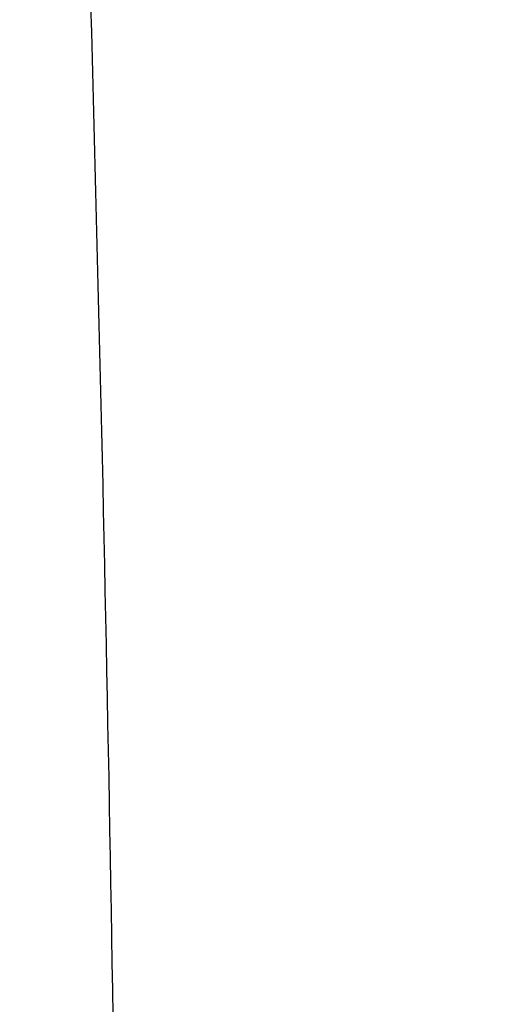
# Model space of a CAD drawing. Header units: millimetres. Extents: x -3.03 to 0.78, y -0.23 to 0.59.
# Tile 18 of 165: x 0.0818 to 0.0946, y 0.0397 to 0.0662. Entities that reach past the tile are written whole.
import ezdxf

# ---------------------------------------------------------------- set-up
doc = ezdxf.new("R2010")
doc.units = ezdxf.units.MM

msp = doc.modelspace()

# ---------------------------------------------------------------- linework, layer by layer
at = {"color": 7, "linetype": 'Continuous', "lineweight": 25}
for points, knots in [([(0.0843535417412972, 0.0344046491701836), (0.084252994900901, 0.0420246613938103), (0.0841094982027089, 0.0496539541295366), (0.0837441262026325, 0.0649259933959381), (0.0835208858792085, 0.0725693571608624), (0.0832720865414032, 0.0802173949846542)], [0, 0, 0, 0, 0.5, 0.5, 1, 1, 1, 1]), ([(0.1077553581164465, -0.0241808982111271), (0.1077553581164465, -0.0241808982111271), (0.107755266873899, -0.0241808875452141), (0.107755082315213, -0.0241808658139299), (-0.4840290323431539, 0.0455001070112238), (0.1077553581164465, -0.0241808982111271), (0.1077553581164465, -0.0241808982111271)], [0, 0, 0, 0, 3.7424191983e-06, 3.7424191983e-06, 3.7424191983e-06, 4.0201166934e-06, 4.0201166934e-06, 4.0201166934e-06, 4.0201166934e-06])]:
    msp.add_open_spline(points, degree=3, knots=knots, dxfattribs=at)

doc.saveas('drawing.dxf')
